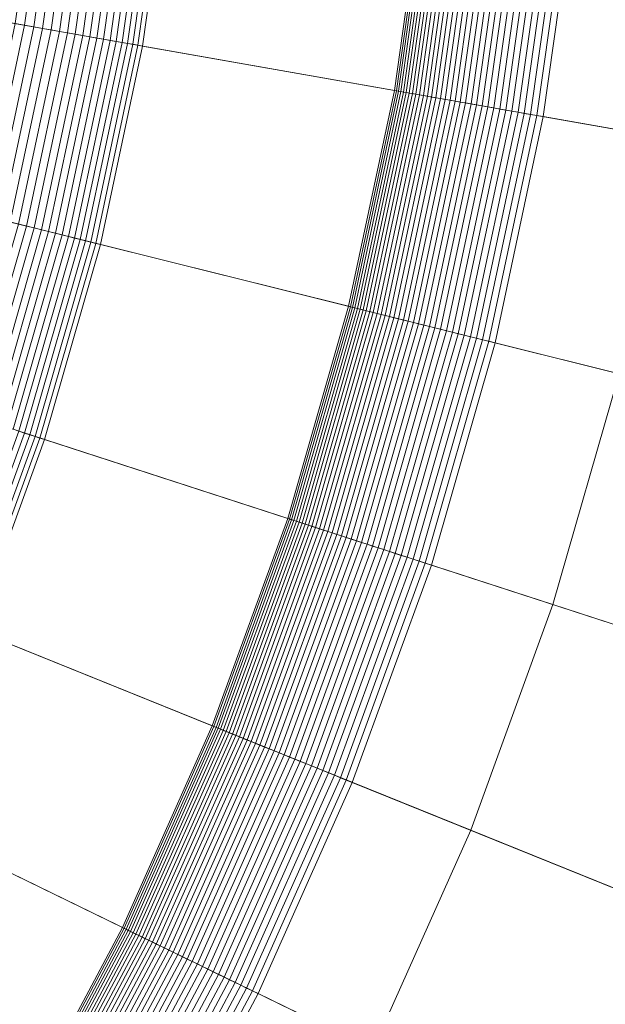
# Model space of a CAD drawing. Header units: millimetres. Extents: x -219 to 220, y -220 to 220.
# Tile 108 of 146: x 32 to 39, y -17 to -6. Entities that reach past the tile are written whole.
import ezdxf

# ---------------------------------------------------------------- set-up
doc = ezdxf.new("R2010")
doc.units = ezdxf.units.MM
doc.layers.add('LUCIDO_1', color=1, linetype='Continuous', lineweight=20, true_color=0xff0000)
doc.layers.add('Nessuna', color=7, linetype='Continuous', lineweight=9)

# ---------------------------------------------------------------- blocks, each defined once
blk = doc.blocks.new('Group-1')
at = {"layer": 'Nessuna', "color": 7, "linetype": 'Continuous', "lineweight": 9, "transparency": 33554687}
for points in [[(40.173, -4.222, -97.712), (39.785, -6.987, -97.712), (23.043, -4.035, -97.712), (23.266, -2.445, -97.712)], [(32.155, -3.38, -85.257), (31.845, -5.587, -85.257), (31.962, -5.608, -85.109), (32.273, -3.392, -85.109)], [(32.273, -3.392, -85.109), (31.962, -5.608, -85.109), (32.076, -5.628, -84.959), (32.389, -3.404, -84.959)], [(32.389, -3.404, -84.959), (32.076, -5.628, -84.959), (32.187, -5.647, -84.807), (32.501, -3.416, -84.807)], [(32.501, -3.416, -84.807), (32.187, -5.647, -84.807), (32.296, -5.667, -84.652), (32.61, -3.427, -84.652)], [(32.61, -3.427, -84.652), (32.296, -5.667, -84.652), (32.401, -5.685, -84.496), (32.717, -3.439, -84.496)], [(32.717, -3.439, -84.496), (32.401, -5.685, -84.496), (32.504, -5.703, -84.337), (32.82, -3.449, -84.337)], [(32.82, -3.449, -84.337), (32.504, -5.703, -84.337), (32.603, -5.721, -84.177), (32.921, -3.46, -84.177)], [(32.921, -3.46, -84.177), (32.603, -5.721, -84.177), (32.7, -5.738, -84.015), (33.019, -3.47, -84.015)], [(33.019, -3.47, -84.015), (32.7, -5.738, -84.015), (32.793, -5.754, -83.851), (33.113, -3.48, -83.851)], [(33.113, -3.48, -83.851), (32.793, -5.754, -83.851), (32.884, -5.77, -83.685), (33.204, -3.49, -83.685)], [(33.204, -3.49, -83.685), (32.884, -5.77, -83.685), (32.971, -5.786, -83.517), (33.292, -3.499, -83.517)], [(33.292, -3.499, -83.517), (32.971, -5.786, -83.517), (33.055, -5.8, -83.348), (33.377, -3.508, -83.348)], [(33.377, -3.508, -83.348), (33.055, -5.8, -83.348), (33.136, -5.815, -83.177), (33.459, -3.517, -83.177)], [(33.459, -3.517, -83.177), (33.136, -5.815, -83.177), (33.214, -5.828, -83.005), (33.538, -3.525, -83.005)], [(33.538, -3.525, -83.005), (33.214, -5.828, -83.005), (33.289, -5.842, -82.831), (33.613, -3.533, -82.831)], [(33.613, -3.533, -82.831), (33.289, -5.842, -82.831), (33.36, -5.854, -82.656), (33.685, -3.54, -82.656)], [(33.685, -3.54, -82.656), (33.36, -5.854, -82.656), (33.428, -5.866, -82.479), (33.754, -3.548, -82.479)], [(33.754, -3.548, -82.479), (33.428, -5.866, -82.479), (33.493, -5.878, -82.301), (33.819, -3.554, -82.301)], [(33.819, -3.554, -82.301), (33.493, -5.878, -82.301), (33.554, -5.888, -82.122), (33.881, -3.561, -82.122)], [(33.881, -3.561, -82.122), (33.554, -5.888, -82.122), (33.612, -5.899, -81.942), (33.94, -3.567, -81.942)], [(33.94, -3.567, -81.942), (33.612, -5.899, -81.942), (33.667, -5.908, -81.761), (33.995, -3.573, -81.761)], [(33.995, -3.573, -81.761), (33.667, -5.908, -81.761), (36.593, -6.424, -71.709), (36.951, -3.884, -71.709)], [(36.951, -3.884, -71.709), (36.593, -6.424, -71.709), (36.616, -6.428, -71.637), (36.973, -3.886, -71.637)], [(36.973, -3.886, -71.637), (36.616, -6.428, -71.637), (36.641, -6.433, -71.566), (36.998, -3.889, -71.566)], [(36.998, -3.889, -71.566), (36.641, -6.433, -71.566), (36.668, -6.438, -71.497), (37.026, -3.891, -71.497)], [(37.026, -3.891, -71.497), (36.668, -6.438, -71.497), (36.698, -6.443, -71.428), (37.057, -3.895, -71.428)], [(37.057, -3.895, -71.428), (36.698, -6.443, -71.428), (36.731, -6.449, -71.361), (37.089, -3.898, -71.361)], [(37.089, -3.898, -71.361), (36.731, -6.449, -71.361), (36.766, -6.455, -71.294), (37.125, -3.902, -71.294)], [(37.125, -3.902, -71.294), (36.766, -6.455, -71.294), (36.804, -6.461, -71.23), (37.163, -3.906, -71.23)], [(37.163, -3.906, -71.23), (36.804, -6.461, -71.23), (36.844, -6.468, -71.166), (37.203, -3.91, -71.166)], [(37.203, -3.91, -71.166), (36.844, -6.468, -71.166), (36.886, -6.476, -71.105), (37.246, -3.915, -71.105)], [(37.246, -3.915, -71.105), (36.886, -6.476, -71.105), (36.93, -6.484, -71.044), (37.291, -3.919, -71.044)], [(37.291, -3.919, -71.044), (36.93, -6.484, -71.044), (36.977, -6.492, -70.986), (37.338, -3.924, -70.986)], [(37.338, -3.924, -70.986), (36.977, -6.492, -70.986), (37.026, -6.501, -70.93), (37.387, -3.929, -70.93)], [(37.387, -3.929, -70.93), (37.026, -6.501, -70.93), (37.076, -6.51, -70.875), (37.438, -3.935, -70.875)], [(37.438, -3.935, -70.875), (37.076, -6.51, -70.875), (37.129, -6.519, -70.822), (37.492, -3.94, -70.822)], [(37.492, -3.94, -70.822), (37.129, -6.519, -70.822), (37.184, -6.528, -70.772), (37.547, -3.946, -70.772)], [(37.547, -3.946, -70.772), (37.184, -6.528, -70.772), (37.241, -6.538, -70.723), (37.604, -3.952, -70.723)], [(37.604, -3.952, -70.723), (37.241, -6.538, -70.723), (37.299, -6.549, -70.677), (37.663, -3.958, -70.677)], [(37.663, -3.958, -70.677), (37.299, -6.549, -70.677), (37.359, -6.559, -70.633), (37.724, -3.965, -70.633)], [(37.724, -3.965, -70.633), (37.359, -6.559, -70.633), (37.42, -6.57, -70.591), (37.786, -3.971, -70.591)], [(37.786, -3.971, -70.591), (37.42, -6.57, -70.591), (37.484, -6.581, -70.552), (37.849, -3.978, -70.552)], [(37.849, -3.978, -70.552), (37.484, -6.581, -70.552), (37.548, -6.593, -70.515), (37.915, -3.985, -70.515)], [(37.915, -3.985, -70.515), (37.548, -6.593, -70.515), (37.614, -6.604, -70.481), (37.981, -3.992, -70.481)], [(37.981, -3.992, -70.481), (37.614, -6.604, -70.481), (37.681, -6.616, -70.449), (38.049, -3.999, -70.449)], [(38.049, -3.999, -70.449), (37.681, -6.616, -70.449), (37.749, -6.628, -70.42), (38.117, -4.006, -70.42)], [(38.117, -4.006, -70.42), (37.749, -6.628, -70.42), (37.818, -6.64, -70.393), (38.187, -4.014, -70.393)], [(39.785, -6.987, -97.712), (39.204, -9.718, -97.712), (22.709, -5.605, -97.712), (23.043, -4.035, -97.712)], [(38.187, -4.014, -70.393), (37.818, -6.64, -70.393), (37.888, -6.653, -70.369), (38.258, -4.021, -70.369)], [(38.258, -4.021, -70.369), (37.888, -6.653, -70.369), (37.959, -6.665, -70.348), (38.33, -4.029, -70.348)], [(38.33, -4.029, -70.348), (37.959, -6.665, -70.348), (38.031, -6.678, -70.329), (38.402, -4.036, -70.329)], [(38.402, -4.036, -70.329), (38.031, -6.678, -70.329), (38.103, -6.691, -70.313), (38.475, -4.044, -70.313)], [(38.475, -4.044, -70.313), (38.103, -6.691, -70.313), (38.176, -6.703, -70.3), (38.549, -4.052, -70.3)], [(38.549, -4.052, -70.3), (38.176, -6.703, -70.3), (38.25, -6.716, -70.29), (38.623, -4.059, -70.29)], [(38.623, -4.059, -70.29), (38.25, -6.716, -70.29), (38.323, -6.729, -70.282), (38.697, -4.067, -70.282)], [(38.697, -4.067, -70.282), (38.323, -6.729, -70.282), (50.716, -8.915, -69.262), (51.212, -5.383, -69.262)], [(39.204, -9.718, -97.712), (38.435, -12.402, -97.712), (22.267, -7.149, -97.712), (22.709, -5.605, -97.712)], [(32.187, -5.647, -84.807), (31.719, -7.852, -84.807), (31.826, -7.878, -84.652), (32.296, -5.667, -84.652)], [(32.296, -5.667, -84.652), (31.826, -7.878, -84.652), (31.929, -7.904, -84.496), (32.401, -5.685, -84.496)], [(32.401, -5.685, -84.496), (31.929, -7.904, -84.496), (32.031, -7.929, -84.337), (32.504, -5.703, -84.337)], [(32.504, -5.703, -84.337), (32.031, -7.929, -84.337), (32.129, -7.954, -84.177), (32.603, -5.721, -84.177)], [(32.603, -5.721, -84.177), (32.129, -7.954, -84.177), (32.224, -7.978, -84.015), (32.7, -5.738, -84.015)], [(32.7, -5.738, -84.015), (32.224, -7.978, -84.015), (32.316, -8.001, -83.851), (32.793, -5.754, -83.851)], [(32.793, -5.754, -83.851), (32.316, -8.001, -83.851), (32.405, -8.023, -83.685), (32.884, -5.77, -83.685)], [(32.884, -5.77, -83.685), (32.405, -8.023, -83.685), (32.491, -8.044, -83.517), (32.971, -5.786, -83.517)], [(32.971, -5.786, -83.517), (32.491, -8.044, -83.517), (32.574, -8.065, -83.348), (33.055, -5.8, -83.348)], [(33.055, -5.8, -83.348), (32.574, -8.065, -83.348), (32.654, -8.085, -83.177), (33.136, -5.815, -83.177)], [(33.136, -5.815, -83.177), (32.654, -8.085, -83.177), (32.73, -8.104, -83.005), (33.214, -5.828, -83.005)], [(33.214, -5.828, -83.005), (32.73, -8.104, -83.005), (32.804, -8.122, -82.831), (33.289, -5.842, -82.831)], [(33.289, -5.842, -82.831), (32.804, -8.122, -82.831), (32.874, -8.14, -82.656), (33.36, -5.854, -82.656)], [(33.36, -5.854, -82.656), (32.874, -8.14, -82.656), (32.941, -8.156, -82.479), (33.428, -5.866, -82.479)], [(33.428, -5.866, -82.479), (32.941, -8.156, -82.479), (33.005, -8.172, -82.301), (33.493, -5.878, -82.301)], [(33.493, -5.878, -82.301), (33.005, -8.172, -82.301), (33.065, -8.187, -82.122), (33.554, -5.888, -82.122)], [(33.554, -5.888, -82.122), (33.065, -8.187, -82.122), (33.122, -8.202, -81.942), (33.612, -5.899, -81.942)], [(33.612, -5.899, -81.942), (33.122, -8.202, -81.942), (33.176, -8.215, -81.761), (33.667, -5.908, -81.761)], [(33.667, -5.908, -81.761), (33.176, -8.215, -81.761), (36.06, -8.934, -71.709), (36.593, -6.424, -71.709)], [(36.593, -6.424, -71.709), (36.06, -8.934, -71.709), (36.082, -8.94, -71.637), (36.616, -6.428, -71.637)], [(36.616, -6.428, -71.637), (36.082, -8.94, -71.637), (36.107, -8.946, -71.566), (36.641, -6.433, -71.566)], [(36.641, -6.433, -71.566), (36.107, -8.946, -71.566), (36.134, -8.952, -71.497), (36.668, -6.438, -71.497)], [(36.668, -6.438, -71.497), (36.134, -8.952, -71.497), (36.163, -8.96, -71.428), (36.698, -6.443, -71.428)], [(36.698, -6.443, -71.428), (36.163, -8.96, -71.428), (36.196, -8.968, -71.361), (36.731, -6.449, -71.361)], [(36.731, -6.449, -71.361), (36.196, -8.968, -71.361), (36.23, -8.976, -71.294), (36.766, -6.455, -71.294)], [(36.766, -6.455, -71.294), (36.23, -8.976, -71.294), (36.267, -8.986, -71.23), (36.804, -6.461, -71.23)], [(36.804, -6.461, -71.23), (36.267, -8.986, -71.23), (36.306, -8.995, -71.166), (36.844, -6.468, -71.166)], [(36.844, -6.468, -71.166), (36.306, -8.995, -71.166), (36.348, -9.006, -71.105), (36.886, -6.476, -71.105)], [(36.886, -6.476, -71.105), (36.348, -9.006, -71.105), (36.392, -9.017, -71.044), (36.93, -6.484, -71.044)], [(36.93, -6.484, -71.044), (36.392, -9.017, -71.044), (36.438, -9.028, -70.986), (36.977, -6.492, -70.986)], [(36.977, -6.492, -70.986), (36.438, -9.028, -70.986), (36.486, -9.04, -70.93), (37.026, -6.501, -70.93)], [(37.026, -6.501, -70.93), (36.486, -9.04, -70.93), (36.536, -9.053, -70.875), (37.076, -6.51, -70.875)], [(37.076, -6.51, -70.875), (36.536, -9.053, -70.875), (36.588, -9.066, -70.822), (37.129, -6.519, -70.822)], [(37.129, -6.519, -70.822), (36.588, -9.066, -70.822), (36.642, -9.079, -70.772), (37.184, -6.528, -70.772)], [(37.184, -6.528, -70.772), (36.642, -9.079, -70.772), (36.698, -9.093, -70.723), (37.241, -6.538, -70.723)], [(37.241, -6.538, -70.723), (36.698, -9.093, -70.723), (36.755, -9.107, -70.677), (37.299, -6.549, -70.677)], [(37.299, -6.549, -70.677), (36.755, -9.107, -70.677), (36.814, -9.122, -70.633), (37.359, -6.559, -70.633)], [(37.359, -6.559, -70.633), (36.814, -9.122, -70.633), (36.875, -9.137, -70.591), (37.42, -6.57, -70.591)], [(37.42, -6.57, -70.591), (36.875, -9.137, -70.591), (36.937, -9.153, -70.552), (37.484, -6.581, -70.552)], [(37.484, -6.581, -70.552), (36.937, -9.153, -70.552), (37, -9.169, -70.515), (37.548, -6.593, -70.515)], [(37.548, -6.593, -70.515), (37, -9.169, -70.515), (37.065, -9.185, -70.481), (37.614, -6.604, -70.481)], [(37.614, -6.604, -70.481), (37.065, -9.185, -70.481), (37.131, -9.201, -70.449), (37.681, -6.616, -70.449)], [(37.681, -6.616, -70.449), (37.131, -9.201, -70.449), (37.198, -9.218, -70.42), (37.749, -6.628, -70.42)], [(37.749, -6.628, -70.42), (37.198, -9.218, -70.42), (37.267, -9.235, -70.393), (37.818, -6.64, -70.393)], [(37.818, -6.64, -70.393), (37.267, -9.235, -70.393), (37.336, -9.252, -70.369), (37.888, -6.653, -70.369)], [(37.888, -6.653, -70.369), (37.336, -9.252, -70.369), (37.406, -9.27, -70.348), (37.959, -6.665, -70.348)], [(37.959, -6.665, -70.348), (37.406, -9.27, -70.348), (37.476, -9.287, -70.329), (38.031, -6.678, -70.329)], [(38.031, -6.678, -70.329), (37.476, -9.287, -70.329), (37.548, -9.305, -70.313), (38.103, -6.691, -70.313)], [(38.103, -6.691, -70.313), (37.548, -9.305, -70.313), (37.619, -9.323, -70.3), (38.176, -6.703, -70.3)], [(38.176, -6.703, -70.3), (37.619, -9.323, -70.3), (37.692, -9.341, -70.29), (38.25, -6.716, -70.29)], [(38.25, -6.716, -70.29), (37.692, -9.341, -70.29), (37.764, -9.359, -70.282), (38.323, -6.729, -70.282)], [(38.323, -6.729, -70.282), (37.764, -9.359, -70.282), (49.974, -12.403, -69.262), (50.716, -8.915, -69.262)], [(38.435, -12.402, -97.712), (37.48, -15.025, -97.712), (21.718, -8.657, -97.712), (22.267, -7.149, -97.712)], [(32.224, -7.978, -84.015), (31.593, -10.179, -84.015), (31.683, -10.208, -83.851), (32.316, -8.001, -83.851)], [(32.316, -8.001, -83.851), (31.683, -10.208, -83.851), (31.77, -10.236, -83.685), (32.405, -8.023, -83.685)], [(32.405, -8.023, -83.685), (31.77, -10.236, -83.685), (31.855, -10.264, -83.517), (32.491, -8.044, -83.517)], [(32.491, -8.044, -83.517), (31.855, -10.264, -83.517), (31.936, -10.29, -83.348), (32.574, -8.065, -83.348)], [(32.574, -8.065, -83.348), (31.936, -10.29, -83.348), (32.014, -10.316, -83.177), (32.654, -8.085, -83.177)], [(32.654, -8.085, -83.177), (32.014, -10.316, -83.177), (32.089, -10.34, -83.005), (32.73, -8.104, -83.005)], [(32.73, -8.104, -83.005), (32.089, -10.34, -83.005), (32.161, -10.363, -82.831), (32.804, -8.122, -82.831)], [(32.804, -8.122, -82.831), (32.161, -10.363, -82.831), (32.23, -10.386, -82.656), (32.874, -8.14, -82.656)], [(32.874, -8.14, -82.656), (32.23, -10.386, -82.656), (32.296, -10.407, -82.479), (32.941, -8.156, -82.479)], [(32.941, -8.156, -82.479), (32.296, -10.407, -82.479), (32.358, -10.427, -82.301), (33.005, -8.172, -82.301)], [(33.005, -8.172, -82.301), (32.358, -10.427, -82.301), (32.417, -10.447, -82.122), (33.065, -8.187, -82.122)], [(33.065, -8.187, -82.122), (32.417, -10.447, -82.122), (32.473, -10.465, -81.942), (33.122, -8.202, -81.942)], [(33.122, -8.202, -81.942), (32.473, -10.465, -81.942), (32.526, -10.482, -81.761), (33.176, -8.215, -81.761)], [(33.176, -8.215, -81.761), (32.526, -10.482, -81.761), (35.353, -11.4, -71.709), (36.06, -8.934, -71.709)], [(37.48, -15.025, -97.712), (36.344, -17.576, -97.712), (21.065, -10.124, -97.712), (21.718, -8.657, -97.712)], [(36.06, -8.934, -71.709), (35.353, -11.4, -71.709), (35.374, -11.407, -71.637), (36.082, -8.94, -71.637)], [(36.082, -8.94, -71.637), (35.374, -11.407, -71.637), (35.398, -11.415, -71.566), (36.107, -8.946, -71.566)], [(36.107, -8.946, -71.566), (35.398, -11.415, -71.566), (35.425, -11.424, -71.497), (36.134, -8.952, -71.497)], [(36.134, -8.952, -71.497), (35.425, -11.424, -71.497), (35.454, -11.433, -71.428), (36.163, -8.96, -71.428)], [(36.163, -8.96, -71.428), (35.454, -11.433, -71.428), (35.486, -11.444, -71.361), (36.196, -8.968, -71.361)], [(36.196, -8.968, -71.361), (35.486, -11.444, -71.361), (35.52, -11.455, -71.294), (36.23, -8.976, -71.294)], [(36.23, -8.976, -71.294), (35.52, -11.455, -71.294), (35.556, -11.466, -71.23), (36.267, -8.986, -71.23)], [(36.267, -8.986, -71.23), (35.556, -11.466, -71.23), (35.594, -11.479, -71.166), (36.306, -8.995, -71.166)], [(36.306, -8.995, -71.166), (35.594, -11.479, -71.166), (35.635, -11.492, -71.105), (36.348, -9.006, -71.105)], [(36.348, -9.006, -71.105), (35.635, -11.492, -71.105), (35.678, -11.506, -71.044), (36.392, -9.017, -71.044)], [(36.392, -9.017, -71.044), (35.678, -11.506, -71.044), (35.723, -11.521, -70.986), (36.438, -9.028, -70.986)], [(36.438, -9.028, -70.986), (35.723, -11.521, -70.986), (35.77, -11.536, -70.93), (36.486, -9.04, -70.93)], [(36.486, -9.04, -70.93), (35.77, -11.536, -70.93), (35.819, -11.552, -70.875), (36.536, -9.053, -70.875)], [(36.536, -9.053, -70.875), (35.819, -11.552, -70.875), (35.87, -11.569, -70.822), (36.588, -9.066, -70.822)], [(36.588, -9.066, -70.822), (35.87, -11.569, -70.822), (35.923, -11.586, -70.772), (36.642, -9.079, -70.772)], [(36.642, -9.079, -70.772), (35.923, -11.586, -70.772), (35.978, -11.604, -70.723), (36.698, -9.093, -70.723)], [(36.698, -9.093, -70.723), (35.978, -11.604, -70.723), (36.034, -11.622, -70.677), (36.755, -9.107, -70.677)], [(36.755, -9.107, -70.677), (36.034, -11.622, -70.677), (36.092, -11.641, -70.633), (36.814, -9.122, -70.633)], [(36.814, -9.122, -70.633), (36.092, -11.641, -70.633), (36.151, -11.66, -70.591), (36.875, -9.137, -70.591)], [(36.875, -9.137, -70.591), (36.151, -11.66, -70.591), (36.212, -11.68, -70.552), (36.937, -9.153, -70.552)], [(36.937, -9.153, -70.552), (36.212, -11.68, -70.552), (36.275, -11.7, -70.515), (37, -9.169, -70.515)], [(37, -9.169, -70.515), (36.275, -11.7, -70.515), (36.338, -11.721, -70.481), (37.065, -9.185, -70.481)], [(37.065, -9.185, -70.481), (36.338, -11.721, -70.481), (36.403, -11.742, -70.449), (37.131, -9.201, -70.449)], [(37.131, -9.201, -70.449), (36.403, -11.742, -70.449), (36.469, -11.763, -70.42), (37.198, -9.218, -70.42)], [(37.198, -9.218, -70.42), (36.469, -11.763, -70.42), (36.536, -11.785, -70.393), (37.267, -9.235, -70.393)], [(37.267, -9.235, -70.393), (36.536, -11.785, -70.393), (36.603, -11.807, -70.369), (37.336, -9.252, -70.369)], [(37.336, -9.252, -70.369), (36.603, -11.807, -70.369), (36.672, -11.829, -70.348), (37.406, -9.27, -70.348)], [(37.406, -9.27, -70.348), (36.672, -11.829, -70.348), (36.741, -11.852, -70.329), (37.476, -9.287, -70.329)], [(37.476, -9.287, -70.329), (36.741, -11.852, -70.329), (36.811, -11.874, -70.313), (37.548, -9.305, -70.313)], [(37.548, -9.305, -70.313), (36.811, -11.874, -70.313), (36.881, -11.897, -70.3), (37.619, -9.323, -70.3)], [(37.619, -9.323, -70.3), (36.881, -11.897, -70.3), (36.952, -11.92, -70.29), (37.692, -9.341, -70.29)], [(37.692, -9.341, -70.29), (36.952, -11.92, -70.29), (37.023, -11.943, -70.282), (37.764, -9.359, -70.282)], [(37.764, -9.359, -70.282), (37.023, -11.943, -70.282), (48.991, -15.832, -69.262), (49.974, -12.403, -69.262)], [(42.426, -10.521, -92.208), (41.592, -13.428, -92.208), (38.435, -12.402, -97.712), (39.204, -9.718, -97.712)], [(36.344, -17.576, -97.712), (35.033, -20.041, -97.712), (20.311, -11.541, -97.712), (21.065, -10.124, -97.712)], [(32.23, -10.386, -82.656), (31.431, -12.581, -82.656), (31.495, -12.607, -82.479), (32.296, -10.407, -82.479)], [(32.296, -10.407, -82.479), (31.495, -12.607, -82.479), (31.556, -12.632, -82.301), (32.358, -10.427, -82.301)], [(32.358, -10.427, -82.301), (31.556, -12.632, -82.301), (31.614, -12.655, -82.122), (32.417, -10.447, -82.122)], [(32.417, -10.447, -82.122), (31.614, -12.655, -82.122), (31.668, -12.677, -81.942), (32.473, -10.465, -81.942)], [(32.473, -10.465, -81.942), (31.668, -12.677, -81.942), (31.72, -12.698, -81.761), (32.526, -10.482, -81.761)], [(32.526, -10.482, -81.761), (31.72, -12.698, -81.761), (34.475, -13.812, -71.709), (35.353, -11.4, -71.709)], [(35.353, -11.4, -71.709), (34.475, -13.812, -71.709), (34.496, -13.82, -71.637), (35.374, -11.407, -71.637)], [(35.374, -11.407, -71.637), (34.496, -13.82, -71.637), (34.52, -13.829, -71.566), (35.398, -11.415, -71.566)], [(35.398, -11.415, -71.566), (34.52, -13.829, -71.566), (34.546, -13.84, -71.497), (35.425, -11.424, -71.497)], [(35.425, -11.424, -71.497), (34.546, -13.84, -71.497), (34.574, -13.851, -71.428), (35.454, -11.433, -71.428)], [(35.454, -11.433, -71.428), (34.574, -13.851, -71.428), (34.605, -13.864, -71.361), (35.486, -11.444, -71.361)], [(35.486, -11.444, -71.361), (34.605, -13.864, -71.361), (34.638, -13.877, -71.294), (35.52, -11.455, -71.294)], [(35.033, -20.041, -97.712), (33.554, -22.409, -97.712), (19.46, -12.903, -97.712), (20.311, -11.541, -97.712)], [(35.52, -11.455, -71.294), (34.638, -13.877, -71.294), (34.673, -13.891, -71.23), (35.556, -11.466, -71.23)], [(35.556, -11.466, -71.23), (34.673, -13.891, -71.23), (34.711, -13.907, -71.166), (35.594, -11.479, -71.166)], [(35.594, -11.479, -71.166), (34.711, -13.907, -71.166), (34.75, -13.923, -71.105), (35.635, -11.492, -71.105)], [(35.635, -11.492, -71.105), (34.75, -13.923, -71.105), (34.792, -13.94, -71.044), (35.678, -11.506, -71.044)], [(35.678, -11.506, -71.044), (34.792, -13.94, -71.044), (34.836, -13.957, -70.986), (35.723, -11.521, -70.986)], [(35.723, -11.521, -70.986), (34.836, -13.957, -70.986), (34.882, -13.976, -70.93), (35.77, -11.536, -70.93)], [(35.77, -11.536, -70.93), (34.882, -13.976, -70.93), (34.93, -13.995, -70.875), (35.819, -11.552, -70.875)], [(35.819, -11.552, -70.875), (34.93, -13.995, -70.875), (34.98, -14.015, -70.822), (35.87, -11.569, -70.822)], [(35.87, -11.569, -70.822), (34.98, -14.015, -70.822), (35.031, -14.036, -70.772), (35.923, -11.586, -70.772)], [(35.923, -11.586, -70.772), (35.031, -14.036, -70.772), (35.084, -14.058, -70.723), (35.978, -11.604, -70.723)], [(35.978, -11.604, -70.723), (35.084, -14.058, -70.723), (35.139, -14.08, -70.677), (36.034, -11.622, -70.677)], [(36.034, -11.622, -70.677), (35.139, -14.08, -70.677), (35.196, -14.103, -70.633), (36.092, -11.641, -70.633)], [(36.092, -11.641, -70.633), (35.196, -14.103, -70.633), (35.254, -14.126, -70.591), (36.151, -11.66, -70.591)], [(36.151, -11.66, -70.591), (35.254, -14.126, -70.591), (35.313, -14.15, -70.552), (36.212, -11.68, -70.552)], [(36.212, -11.68, -70.552), (35.313, -14.15, -70.552), (35.374, -14.175, -70.515), (36.275, -11.7, -70.515)], [(36.275, -11.7, -70.515), (35.374, -14.175, -70.515), (35.436, -14.2, -70.481), (36.338, -11.721, -70.481)], [(36.338, -11.721, -70.481), (35.436, -14.2, -70.481), (35.499, -14.225, -70.449), (36.403, -11.742, -70.449)], [(36.403, -11.742, -70.449), (35.499, -14.225, -70.449), (35.563, -14.251, -70.42), (36.469, -11.763, -70.42)], [(36.469, -11.763, -70.42), (35.563, -14.251, -70.42), (35.628, -14.277, -70.393), (36.536, -11.785, -70.393)], [(36.536, -11.785, -70.393), (35.628, -14.277, -70.393), (35.694, -14.304, -70.369), (36.603, -11.807, -70.369)], [(36.603, -11.807, -70.369), (35.694, -14.304, -70.369), (35.761, -14.331, -70.348), (36.672, -11.829, -70.348)], [(36.672, -11.829, -70.348), (35.761, -14.331, -70.348), (35.829, -14.358, -70.329), (36.741, -11.852, -70.329)], [(36.741, -11.852, -70.329), (35.829, -14.358, -70.329), (35.897, -14.386, -70.313), (36.811, -11.874, -70.313)], [(36.811, -11.874, -70.313), (35.897, -14.386, -70.313), (35.965, -14.414, -70.3), (36.881, -11.897, -70.3)], [(36.881, -11.897, -70.3), (35.965, -14.414, -70.3), (36.034, -14.441, -70.29), (36.952, -11.92, -70.29)], [(36.952, -11.92, -70.29), (36.034, -14.441, -70.29), (36.104, -14.469, -70.282), (37.023, -11.943, -70.282)], [(37.023, -11.943, -70.282), (36.104, -14.469, -70.282), (47.771, -19.184, -69.262), (48.991, -15.832, -69.262)], [(41.592, -13.428, -92.208), (40.558, -16.269, -92.208), (37.48, -15.025, -97.712), (38.435, -12.402, -97.712)], [(31.72, -12.698, -81.761), (30.76, -14.853, -81.761), (33.432, -16.155, -71.709), (34.475, -13.812, -71.709)], [(33.554, -22.409, -97.712), (31.913, -24.668, -97.712), (18.517, -14.201, -97.712), (19.46, -12.903, -97.712)], [(34.475, -13.812, -71.709), (33.432, -16.155, -71.709), (33.452, -16.165, -71.637), (34.496, -13.82, -71.637)], [(34.496, -13.82, -71.637), (33.452, -16.165, -71.637), (33.475, -16.177, -71.566), (34.52, -13.829, -71.566)], [(34.52, -13.829, -71.566), (33.475, -16.177, -71.566), (33.5, -16.189, -71.497), (34.546, -13.84, -71.497)], [(34.546, -13.84, -71.497), (33.5, -16.189, -71.497), (33.527, -16.202, -71.428), (34.574, -13.851, -71.428)], [(34.574, -13.851, -71.428), (33.527, -16.202, -71.428), (33.557, -16.217, -71.361), (34.605, -13.864, -71.361)], [(34.605, -13.864, -71.361), (33.557, -16.217, -71.361), (33.589, -16.232, -71.294), (34.638, -13.877, -71.294)], [(34.638, -13.877, -71.294), (33.589, -16.232, -71.294), (33.623, -16.249, -71.23), (34.673, -13.891, -71.23)], [(34.673, -13.891, -71.23), (33.623, -16.249, -71.23), (33.66, -16.267, -71.166), (34.711, -13.907, -71.166)], [(34.711, -13.907, -71.166), (33.66, -16.267, -71.166), (33.698, -16.286, -71.105), (34.75, -13.923, -71.105)], [(34.75, -13.923, -71.105), (33.698, -16.286, -71.105), (33.739, -16.305, -71.044), (34.792, -13.94, -71.044)], [(34.792, -13.94, -71.044), (33.739, -16.305, -71.044), (33.782, -16.326, -70.986), (34.836, -13.957, -70.986)], [(34.836, -13.957, -70.986), (33.782, -16.326, -70.986), (33.826, -16.348, -70.93), (34.882, -13.976, -70.93)], [(34.882, -13.976, -70.93), (33.826, -16.348, -70.93), (33.872, -16.37, -70.875), (34.93, -13.995, -70.875)], [(34.93, -13.995, -70.875), (33.872, -16.37, -70.875), (33.921, -16.394, -70.822), (34.98, -14.015, -70.822)], [(34.98, -14.015, -70.822), (33.921, -16.394, -70.822), (33.971, -16.418, -70.772), (35.031, -14.036, -70.772)], [(35.031, -14.036, -70.772), (33.971, -16.418, -70.772), (34.022, -16.444, -70.723), (35.084, -14.058, -70.723)], [(35.084, -14.058, -70.723), (34.022, -16.444, -70.723), (34.075, -16.469, -70.677), (35.139, -14.08, -70.677)], [(35.139, -14.08, -70.677), (34.075, -16.469, -70.677), (34.13, -16.496, -70.633), (35.196, -14.103, -70.633)], [(35.196, -14.103, -70.633), (34.13, -16.496, -70.633), (34.186, -16.524, -70.591), (35.254, -14.126, -70.591)], [(35.254, -14.126, -70.591), (34.186, -16.524, -70.591), (34.244, -16.552, -70.552), (35.313, -14.15, -70.552)], [(35.313, -14.15, -70.552), (34.244, -16.552, -70.552), (34.303, -16.58, -70.515), (35.374, -14.175, -70.515)], [(35.374, -14.175, -70.515), (34.303, -16.58, -70.515), (34.363, -16.61, -70.481), (35.436, -14.2, -70.481)], [(35.436, -14.2, -70.481), (34.363, -16.61, -70.481), (34.424, -16.639, -70.449), (35.499, -14.225, -70.449)], [(35.499, -14.225, -70.449), (34.424, -16.639, -70.449), (34.486, -16.67, -70.42), (35.563, -14.251, -70.42)], [(35.563, -14.251, -70.42), (34.486, -16.67, -70.42), (34.549, -16.701, -70.393), (35.628, -14.277, -70.393)], [(35.628, -14.277, -70.393), (34.549, -16.701, -70.393), (34.613, -16.732, -70.369), (35.694, -14.304, -70.369)], [(35.694, -14.304, -70.369), (34.613, -16.732, -70.369), (34.678, -16.763, -70.348), (35.761, -14.331, -70.348)], [(35.761, -14.331, -70.348), (34.678, -16.763, -70.348), (34.744, -16.795, -70.329), (35.829, -14.358, -70.329)], [(35.829, -14.358, -70.329), (34.744, -16.795, -70.329), (34.81, -16.828, -70.313), (35.897, -14.386, -70.313)], [(35.897, -14.386, -70.313), (34.81, -16.828, -70.313), (34.876, -16.86, -70.3), (35.965, -14.414, -70.3)], [(35.965, -14.414, -70.3), (34.876, -16.86, -70.3), (34.943, -16.893, -70.29), (36.034, -14.441, -70.29)], [(36.034, -14.441, -70.29), (34.943, -16.893, -70.29), (35.01, -16.925, -70.282), (36.104, -14.469, -70.282)], [(36.104, -14.469, -70.282), (35.01, -16.925, -70.282), (46.321, -22.442, -69.262), (47.771, -19.184, -69.262)], [(30.76, -14.853, -81.761), (29.653, -16.935, -81.761), (32.227, -18.421, -71.709), (33.432, -16.155, -71.709)], [(40.558, -16.269, -92.208), (39.328, -19.031, -92.208), (36.344, -17.576, -97.712), (37.48, -15.025, -97.712)], [(33.432, -16.155, -71.709), (32.227, -18.421, -71.709), (32.247, -18.432, -71.637), (33.452, -16.165, -71.637)], [(33.452, -16.165, -71.637), (32.247, -18.432, -71.637), (32.269, -18.445, -71.566), (33.475, -16.177, -71.566)], [(33.475, -16.177, -71.566), (32.269, -18.445, -71.566), (32.293, -18.459, -71.497), (33.5, -16.189, -71.497)], [(33.5, -16.189, -71.497), (32.293, -18.459, -71.497), (32.319, -18.474, -71.428), (33.527, -16.202, -71.428)], [(33.527, -16.202, -71.428), (32.319, -18.474, -71.428), (32.348, -18.491, -71.361), (33.557, -16.217, -71.361)], [(33.557, -16.217, -71.361), (32.348, -18.491, -71.361), (32.379, -18.509, -71.294), (33.589, -16.232, -71.294)], [(33.589, -16.232, -71.294), (32.379, -18.509, -71.294), (32.412, -18.528, -71.23), (33.623, -16.249, -71.23)], [(33.623, -16.249, -71.23), (32.412, -18.528, -71.23), (32.447, -18.548, -71.166), (33.66, -16.267, -71.166)], [(33.66, -16.267, -71.166), (32.447, -18.548, -71.166), (32.484, -18.569, -71.105), (33.698, -16.286, -71.105)], [(33.698, -16.286, -71.105), (32.484, -18.569, -71.105), (32.523, -18.592, -71.044), (33.739, -16.305, -71.044)], [(33.739, -16.305, -71.044), (32.523, -18.592, -71.044), (32.564, -18.616, -70.986), (33.782, -16.326, -70.986)], [(33.782, -16.326, -70.986), (32.564, -18.616, -70.986), (32.607, -18.64, -70.93), (33.826, -16.348, -70.93)], [(33.826, -16.348, -70.93), (32.607, -18.64, -70.93), (32.652, -18.666, -70.875), (33.872, -16.37, -70.875)], [(33.872, -16.37, -70.875), (32.652, -18.666, -70.875), (32.698, -18.693, -70.822), (33.921, -16.394, -70.822)], [(33.921, -16.394, -70.822), (32.698, -18.693, -70.822), (32.746, -18.721, -70.772), (33.971, -16.418, -70.772)], [(33.971, -16.418, -70.772), (32.746, -18.721, -70.772), (32.796, -18.749, -70.723), (34.022, -16.444, -70.723)], [(34.022, -16.444, -70.723), (32.796, -18.749, -70.723), (32.847, -18.779, -70.677), (34.075, -16.469, -70.677)], [(34.075, -16.469, -70.677), (32.847, -18.779, -70.677), (32.9, -18.81, -70.633), (34.13, -16.496, -70.633)], [(34.13, -16.496, -70.633), (32.9, -18.81, -70.633), (32.954, -18.841, -70.591), (34.186, -16.524, -70.591)], [(34.186, -16.524, -70.591), (32.954, -18.841, -70.591), (33.01, -18.873, -70.552), (34.244, -16.552, -70.552)], [(34.244, -16.552, -70.552), (33.01, -18.873, -70.552), (33.066, -18.906, -70.515), (34.303, -16.58, -70.515)], [(34.303, -16.58, -70.515), (33.066, -18.906, -70.515), (33.124, -18.939, -70.481), (34.363, -16.61, -70.481)], [(34.363, -16.61, -70.481), (33.124, -18.939, -70.481), (33.183, -18.973, -70.449), (34.424, -16.639, -70.449)], [(34.424, -16.639, -70.449), (33.183, -18.973, -70.449), (33.243, -19.008, -70.42), (34.486, -16.67, -70.42)], [(34.486, -16.67, -70.42), (33.243, -19.008, -70.42), (33.304, -19.043, -70.393), (34.549, -16.701, -70.393)], [(34.549, -16.701, -70.393), (33.304, -19.043, -70.393), (33.366, -19.078, -70.369), (34.613, -16.732, -70.369)], [(34.613, -16.732, -70.369), (33.366, -19.078, -70.369), (33.428, -19.114, -70.348), (34.678, -16.763, -70.348)], [(34.678, -16.763, -70.348), (33.428, -19.114, -70.348), (33.491, -19.151, -70.329), (34.744, -16.795, -70.329)], [(34.744, -16.795, -70.329), (33.491, -19.151, -70.329), (33.555, -19.187, -70.313), (34.81, -16.828, -70.313)], [(34.81, -16.828, -70.313), (33.555, -19.187, -70.313), (33.619, -19.224, -70.3), (34.876, -16.86, -70.3)], [(34.876, -16.86, -70.3), (33.619, -19.224, -70.3), (33.683, -19.262, -70.29), (34.943, -16.893, -70.29)], [(34.943, -16.893, -70.29), (33.683, -19.262, -70.29), (33.748, -19.299, -70.282), (35.01, -16.925, -70.282)], [(35.01, -16.925, -70.282), (33.748, -19.299, -70.282), (44.646, -25.591, -69.262), (46.321, -22.442, -69.262)]]:
    blk.add_3dface(points, dxfattribs=at)

msp = doc.modelspace()

# ---------------------------------------------------------------- block references
at = {"layer": 'LUCIDO_1', "color": 7, "transparency": 33554687}
msp.add_blockref('Group-1', (0, 0), dxfattribs=at)

doc.saveas('drawing.dxf')
